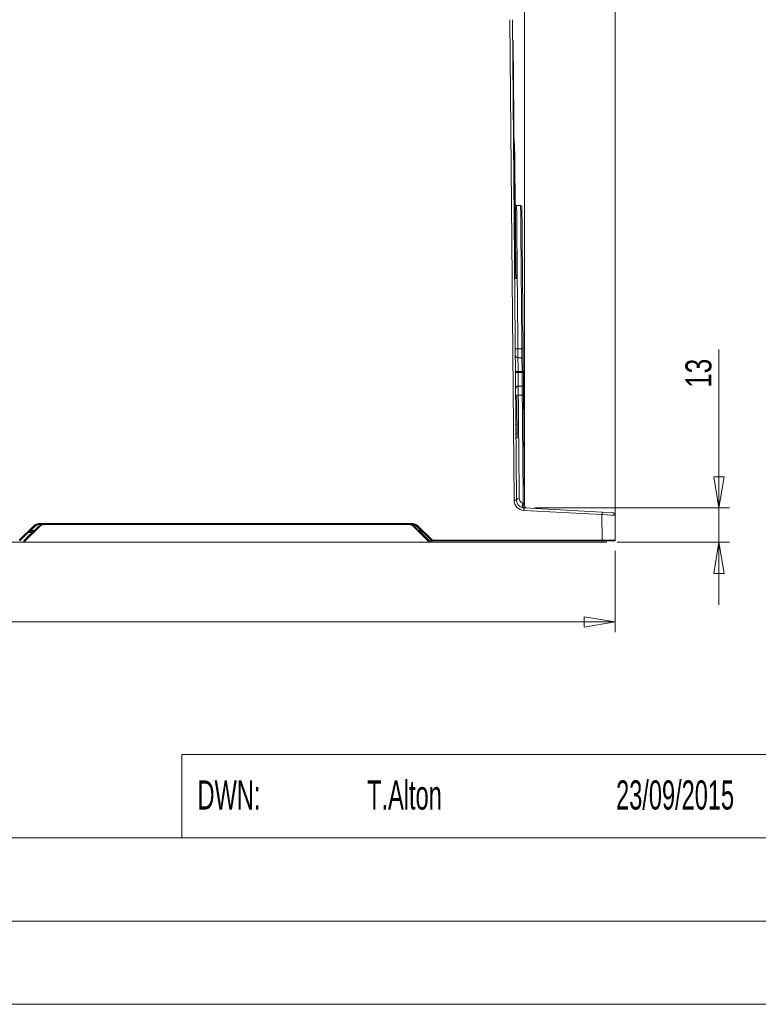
# Model space of a CAD drawing. Header units: millimetres. Extents: x 0 to 2100, y 0 to 1485.
# Tile 66 of 118: x 1147 to 1502, y 35 to 508. Entities that reach past the tile are written whole.
import ezdxf

# ---------------------------------------------------------------- set-up
doc = ezdxf.new("R2010")
doc.units = ezdxf.units.MM
doc.header["$LTSCALE"] = 5
doc.styles.add('SLDTEXTSTYLE0', font='TXT', dxfattribs={"width": 0.605})
doc.styles.add('SLDTEXTSTYLE1', font='TXT', dxfattribs={"width": 0.75})
doc.dimstyles.new('SLDDIMSTYLE0', dxfattribs={"dimtxt": 12.5, "dimasz": 15, "dimexe": 0, "dimexo": 0.0625, "dimgap": 3.125, "dimtad": 1, "dimdec": 0, "dimlfac": 0.8, "dimrnd": 1e-09, "dimzin": 12, "dimdsep": 46, "dimtxsty": 'SLDTEXTSTYLE1', "dimblk1": 'CLOSED', "dimblk2": 'CLOSED', "dimsah": 1, "dimcen": 0.09, "dimadec": 0, "dimazin": 3, "dimtfac": 1, "dimtofl": 0, "dimtmove": 0, "dimatfit": 3, "dimldrblk": 'CLOSED', "dimfxl": 0, "dimfrac": 2, "dimtolj": 1, "dimtzin": 12, "dimarcsym": 0})
doc.dimstyles.new('SLDDIMSTYLE1', dxfattribs={"dimtxt": 12.5, "dimasz": 15, "dimexe": 0, "dimexo": 0.0625, "dimgap": 3.125, "dimtad": 1, "dimdec": 0, "dimlfac": 0.8, "dimrnd": 1e-09, "dimzin": 12, "dimdsep": 46, "dimtxsty": 'SLDTEXTSTYLE1', "dimblk1": 'CLOSED', "dimblk2": 'CLOSED', "dimsah": 1, "dimcen": 0.09, "dimadec": 0, "dimazin": 3, "dimtfac": 1, "dimtmove": 0, "dimatfit": 0, "dimldrblk": 'CLOSED', "dimfxl": 0, "dimfrac": 2, "dimtolj": 1, "dimtzin": 12, "dimarcsym": 0})

# ---------------------------------------------------------------- blocks, each defined once
blk = doc.blocks.new('_CLOSED')
at = {"color": 0, "linetype": 'ByBlock', "lineweight": -2}
for p, q in [((-1, 0.166667), (0, 0)), ((-1, 0.166667), (-1, -0.166667)), ((0, 0), (-1, -0.166667)), ((0, 0), (-1, 0))]:
    blk.add_line(p, q, dxfattribs=at)
blk = doc.blocks.new('_D_8')
at = {"color": 7, "linetype": 'Continuous', "lineweight": 0}
for p, q in [((1340.4, 551.19), (1340.4, 650.58)), ((1433.19, 262.98), (1433.19, 650.58)), ((1433.19, 645.58), (1340.4, 645.58))]:
    blk.add_line(p, q, dxfattribs=at)
at = {"color": 7, "linetype": 'Continuous', "lineweight": 0, "xscale": 15, "yscale": 15, "rotation": 180.0000000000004}
blk.add_blockref('_CLOSED', (1340.4, 645.58), dxfattribs=at)
at = {"color": 7, "linetype": 'Continuous', "lineweight": 0, "xscale": 15, "yscale": 15}
blk.add_blockref('_CLOSED', (1433.19, 645.58), dxfattribs=at)
at = {"color": 7, "linetype": 'Continuous', "lineweight": 0, "insert": (1377.56, 661.69), "char_height": 12.5, "attachment_point": 1, "style": 'SLDTEXTSTYLE1'}
blk.add_mtext('74', dxfattribs=at)
blk = doc.blocks.new('_D_9')
at = {"color": 7, "linetype": 'Continuous', "lineweight": 0}
for p, q in [((868.46, 549.44), (868.46, 715.62)), ((1433.19, 262.98), (1433.19, 715.62)), ((1433.19, 710.62), (868.46, 710.62))]:
    blk.add_line(p, q, dxfattribs=at)
at = {"color": 7, "linetype": 'Continuous', "lineweight": 0, "xscale": 15, "yscale": 15, "rotation": 180.0000000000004}
blk.add_blockref('_CLOSED', (868.46, 710.62), dxfattribs=at)
at = {"color": 7, "linetype": 'Continuous', "lineweight": 0, "xscale": 15, "yscale": 15}
blk.add_blockref('_CLOSED', (1433.19, 710.62), dxfattribs=at)
at = {"color": 7, "linetype": 'Continuous', "lineweight": 0, "insert": (1136.97, 726.73), "char_height": 12.5, "attachment_point": 1, "style": 'SLDTEXTSTYLE1'}
blk.add_mtext('452', dxfattribs=at)
blk = doc.blocks.new('_D_10')
at = {"color": 7, "linetype": 'Continuous', "lineweight": 0}
for p, q in [((800.19, 450.18), (800.19, 745.62)), ((1433.19, 262.98), (1433.19, 745.62)), ((800.19, 740.62), (1433.19, 740.62))]:
    blk.add_line(p, q, dxfattribs=at)
at = {"color": 7, "linetype": 'Continuous', "lineweight": 0, "xscale": 15, "yscale": 15}
for p, rotation in [((800.19, 740.62), 179.9999999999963), ((1433.19, 740.62), 359.9999999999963)]:
    blk.add_blockref('_CLOSED', p, dxfattribs=dict(at, rotation=rotation))
at = {"color": 7, "linetype": 'Continuous', "lineweight": 0, "insert": (1102.84, 756.73), "char_height": 12.5, "attachment_point": 1, "style": 'SLDTEXTSTYLE1'}
blk.add_mtext('506', dxfattribs=at)
blk = doc.blocks.new('_D_11')
at = {"color": 7, "linetype": 'Continuous', "lineweight": 0}
for p, q in [((778.94, 335.18), (778.94, 775.62)), ((1433.19, 262.98), (1433.19, 775.62)), ((778.94, 770.62), (1433.19, 770.62))]:
    blk.add_line(p, q, dxfattribs=at)
at = {"color": 7, "linetype": 'Continuous', "lineweight": 0, "xscale": 15, "yscale": 15}
for p, rotation in [((778.94, 770.62), 180), ((1433.19, 770.62), 360)]:
    blk.add_blockref('_CLOSED', p, dxfattribs=dict(at, rotation=rotation))
at = {"color": 7, "linetype": 'Continuous', "lineweight": 0, "insert": (1092.21, 786.73), "char_height": 12.5, "attachment_point": 1, "style": 'SLDTEXTSTYLE1'}
blk.add_mtext('523', dxfattribs=at)
blk = doc.blocks.new('_D_12')
at = {"color": 7, "linetype": 'Continuous', "lineweight": 0}
for p, q in [((830.66, 253.74), (830.66, 213.78)), ((1433.19, 252.98), (1433.19, 213.78)), ((1433.19, 218.78), (830.66, 218.78))]:
    blk.add_line(p, q, dxfattribs=at)
at = {"color": 7, "linetype": 'Continuous', "lineweight": 0, "xscale": 15, "yscale": 15, "rotation": 180.0000000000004}
blk.add_blockref('_CLOSED', (830.66, 218.78), dxfattribs=at)
at = {"color": 7, "linetype": 'Continuous', "lineweight": 0, "xscale": 15, "yscale": 15}
blk.add_blockref('_CLOSED', (1433.19, 218.78), dxfattribs=at)
at = {"color": 7, "linetype": 'Continuous', "lineweight": 0, "insert": (1118.07, 234.9), "char_height": 12.5, "attachment_point": 1, "style": 'SLDTEXTSTYLE1'}
blk.add_mtext('482', dxfattribs=at)
blk = doc.blocks.new('_D_15')
at = {"color": 7, "linetype": 'Continuous', "lineweight": 0}
for p, q in [((1198.27, 561.43), (672.69, 561.43)), ((677.69, 257.05), (677.69, 561.43)), ((829.75, 257.05), (672.69, 257.05))]:
    blk.add_line(p, q, dxfattribs=at)
at = {"color": 7, "linetype": 'Continuous', "lineweight": 0, "xscale": 15, "yscale": 15}
for p, rotation in [((677.69, 561.43), 90.00000000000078), ((677.69, 257.05), 270.0000000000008)]:
    blk.add_blockref('_CLOSED', p, dxfattribs=dict(at, rotation=rotation))
at = {"color": 7, "linetype": 'Continuous', "lineweight": 0, "insert": (661.58, 395.39), "char_height": 12.5, "attachment_point": 1, "rotation": 90, "style": 'SLDTEXTSTYLE1'}
blk.add_mtext('243', dxfattribs=at)
blk = doc.blocks.new('_D_16')
at = {"color": 7, "linetype": 'Continuous', "lineweight": 0}
for p, q in [((1483.05, 273.52), (1483.05, 349.75)), ((1394.39, 273.52), (1488.05, 273.52)), ((1483.05, 257.05), (1483.05, 273.52)), ((1434.06, 257.05), (1488.05, 257.05)), ((1483.05, 257.05), (1483.05, 227.05))]:
    blk.add_line(p, q, dxfattribs=at)
at = {"color": 7, "linetype": 'Continuous', "lineweight": 0, "xscale": 15, "yscale": 15}
for p, rotation in [((1483.05, 273.52), 270.0000000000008), ((1483.05, 257.05), 90.00000000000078)]:
    blk.add_blockref('_CLOSED', p, dxfattribs=dict(at, rotation=rotation))
at = {"color": 7, "linetype": 'Continuous', "lineweight": 0, "insert": (1466.93, 331.28), "char_height": 12.5, "attachment_point": 1, "rotation": 90, "style": 'SLDTEXTSTYLE1'}
blk.add_mtext('13', dxfattribs=at)
blk = doc.blocks.new('_D_17')
at = {"color": 7, "linetype": 'Continuous', "lineweight": 0}
for p, q in [((1389.61, 279.8), (1389.61, 625.62)), ((1433.19, 262.98), (1433.19, 625.62)), ((1389.61, 620.62), (1359.61, 620.62)), ((1433.19, 620.62), (1389.61, 620.62)), ((1433.19, 620.62), (1463.19, 620.62))]:
    blk.add_line(p, q, dxfattribs=at)
at = {"color": 7, "linetype": 'Continuous', "lineweight": 0, "xscale": 15, "yscale": 15}
blk.add_blockref('_CLOSED', (1389.61, 620.62), dxfattribs=at)
at = {"color": 7, "linetype": 'Continuous', "lineweight": 0, "xscale": 15, "yscale": 15, "rotation": 180.0000000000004}
blk.add_blockref('_CLOSED', (1433.19, 620.62), dxfattribs=at)
at = {"color": 7, "linetype": 'Continuous', "lineweight": 0, "insert": (1402.16, 636.73), "char_height": 12.5, "attachment_point": 1, "style": 'SLDTEXTSTYLE1'}
blk.add_mtext('35', dxfattribs=at)
blk = doc.blocks.new('_D_18')
at = {"color": 7, "linetype": 'Continuous', "lineweight": 0}
for p, q in [((1155.06, 551.19), (1155.06, 685.62)), ((1433.19, 262.98), (1433.19, 685.62)), ((1433.19, 680.62), (1155.06, 680.62))]:
    blk.add_line(p, q, dxfattribs=at)
at = {"color": 7, "linetype": 'Continuous', "lineweight": 0, "xscale": 15, "yscale": 15, "rotation": 180.0000000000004}
blk.add_blockref('_CLOSED', (1155.06, 680.62), dxfattribs=at)
at = {"color": 7, "linetype": 'Continuous', "lineweight": 0, "xscale": 15, "yscale": 15}
blk.add_blockref('_CLOSED', (1433.19, 680.62), dxfattribs=at)
at = {"color": 7, "linetype": 'Continuous', "lineweight": 0, "insert": (1280.27, 696.73), "char_height": 12.5, "attachment_point": 1, "style": 'SLDTEXTSTYLE1'}
blk.add_mtext('223', dxfattribs=at)

msp = doc.modelspace()

# ---------------------------------------------------------------- linework, layer by layer
at = {"color": 7, "linetype": 'Continuous', "lineweight": 15}
for p, q in [((1384.585, 277.228), (1382.57, 508.175)), ((1383.82, 508.175), (1385.835, 277.228)), ((1383.906, 498.219), (1384.156, 498.221)), ((1384.162, 497.596), (1383.912, 497.594)), ((1384.156, 498.221), (1384.162, 497.596)), ((1384.162, 497.596), (1385.133, 386.35)), ((1384.839, 448.68), (1384.589, 448.711)), ((1384.839, 448.68), (1384.904, 441.18)), ((1384.904, 441.18), (1384.654, 441.165)), ((1384.904, 441.18), (1384.922, 439.117)), ((1384.922, 439.117), (1384.672, 439.115)), ((1384.922, 439.117), (1384.992, 431.18)), ((1384.992, 431.18), (1384.742, 431.178)), ((1384.992, 431.18), (1385.007, 429.43)), ((1385.132, 429.431), (1384.757, 429.428)), ((1385.007, 429.437), (1385.132, 429.431)), ((1385.132, 429.431), (1385.137, 428.806)), ((1385.137, 428.806), (1385.508, 386.354)), ((1387.742, 418.845), (1385.798, 418.879)), ((1384.883, 386.348), (1385.133, 386.35)), ((1385.138, 385.726), (1384.888, 385.723)), ((1384.894, 385.098), (1385.519, 385.104)), ((1385.524, 384.479), (1384.899, 384.473)), ((1385.53, 383.854), (1384.905, 383.848)), ((1385.133, 386.35), (1385.138, 385.726)), ((1385.508, 386.354), (1385.519, 385.104)), ((1385.519, 385.104), (1385.524, 384.479)), ((1385.524, 384.479), (1385.53, 383.854)), ((1386.427, 350.006), (1388.337, 350.001)), ((1388.379, 345.649), (1386.455, 345.683)), ((1388.951, 349.92), (1388.993, 345.03)), ((1386.523, 339.141), (1386.527, 338.641)), ((1388.431, 339.141), (1386.523, 339.141)), ((1388.435, 338.641), (1386.527, 338.641)), ((1388.435, 338.641), (1388.431, 339.141)), ((1389.045, 339.146), (1389.049, 338.646)), ((1388.486, 332.134), (1386.595, 332.101)), ((1389.1, 332.765), (1389.143, 327.874)), ((1385.9, 327.083), (1385.4, 327.079)), ((1385.9, 327.083), (1385.965, 319.583)), ((1388.529, 327.781), (1386.624, 327.777)), ((1385.965, 319.583), (1385.465, 319.579)), ((1385.982, 317.724), (1385.482, 317.72)), ((1385.965, 319.583), (1385.98, 317.943)), ((1386.018, 313.565), (1385.518, 313.561)), ((1386.054, 309.38), (1385.554, 309.376)), ((1386.056, 309.161), (1386.075, 307.084)), ((1386.075, 307.084), (1385.575, 307.079)), ((1388.979, 275.816), (1389.131, 275.718)), ((1389.567, 275.029), (1389.607, 274.68)), ((1426.836, 270.313), (1389.323, 272.279)), ((1389.389, 273.516), (1426.901, 271.55)), ((1426.944, 257.981), (1426.836, 270.313)), ((1426.901, 271.55), (1431.904, 271.288)), ((1433.088, 270.05), (1433.193, 257.981)), ((1156.643, 266.106), (1335.525, 266.106)), ((1156.643, 265.803), (1156.643, 266.106)), ((1158.964, 265.803), (1156.643, 265.803)), ((1156.643, 265.803), (1156.643, 265.506)), ((1158.964, 265.803), (1158.964, 265.556)), ((1158.964, 265.803), (1333.954, 265.803)), ((1333.954, 265.556), (1158.964, 265.556)), ((1202.657, 265.803), (1202.657, 265.803)), ((1207.097, 265.803), (1207.097, 265.803)), ((1271.407, 265.803), (1271.407, 265.803)), ((1275.847, 265.803), (1275.847, 265.803)), ((1308.947, 265.803), (1308.947, 265.803)), ((1335.525, 265.803), (1333.954, 265.803)), ((1333.954, 265.803), (1333.954, 265.556)), ((1335.525, 265.803), (1335.525, 266.106)), ((1335.525, 265.803), (1335.525, 265.506)), ((1146.84, 257.981), (1153.779, 264.92)), ((1153.991, 264.705), (1147.052, 257.766)), ((1149.037, 257.781), (1152.135, 260.88)), ((1149.286, 257.679), (1156.312, 264.705)), ((1156.489, 264.53), (1149.535, 257.576)), ((1151.547, 261.803), (1152.872, 261.803)), ((1154.203, 264.496), (1152.347, 262.639)), ((1152.872, 261.803), (1153.41, 261.803)), ((1152.893, 262.673), (1152.893, 262.053)), ((1153.66, 262.053), (1152.893, 262.053)), ((1343.383, 257.576), (1336.429, 264.53)), ((1336.606, 264.705), (1343.56, 257.751)), ((1339.822, 262.639), (1337.965, 264.496)), ((1345.116, 257.766), (1338.177, 264.705)), ((1338.389, 264.92), (1345.328, 257.981)), ((1339.275, 262.053), (1339.257, 262.053)), ((1339.275, 262.673), (1339.275, 262.053)), ((1340.828, 260.88), (1343.782, 257.926)), ((1143.426, 257.053), (1149.03, 257.053)), ((1149.03, 257.053), (1149.037, 257.781)), ((1149.28, 257.053), (1149.03, 257.053)), ((1149.28, 257.053), (1149.286, 257.679)), ((1149.53, 257.053), (1149.28, 257.053)), ((1149.535, 257.576), (1149.53, 257.053)), ((1149.53, 257.053), (1343.388, 257.053)), ((1343.388, 257.053), (1343.383, 257.576)), ((1343.638, 257.053), (1343.388, 257.053)), ((1343.633, 257.576), (1343.638, 257.053)), ((1343.933, 257.053), (1343.638, 257.053)), ((1343.928, 257.576), (1343.933, 257.053)), ((1343.933, 257.053), (1344.667, 257.053)), ((1344.713, 257.053), (1344.667, 257.053)), ((1344.713, 257.053), (1426.565, 257.053)), ((1345.328, 257.981), (1345.328, 257.678)), ((1345.328, 257.981), (1426.944, 257.981)), ((1426.944, 257.678), (1345.328, 257.678)), ((1429.065, 257.053), (1426.565, 257.053)), ((1426.944, 257.981), (1426.944, 257.678)), ((1432.893, 257.678), (1426.944, 257.678)), ((1429.059, 257.678), (1429.065, 257.053))]:
    msp.add_line(p, q, dxfattribs=at)
at = {"color": 8, "linetype": 'Continuous', "lineweight": 15}
for p, q in [((1385.137, 428.806), (1384.762, 428.803)), ((1385.508, 386.354), (1385.133, 386.35)), ((1157.5, 265.506), (1156.643, 265.506)), ((1202.407, 265.803), (1202.407, 265.803)), ((1202.907, 265.803), (1202.907, 265.803)), ((1206.847, 265.803), (1206.847, 265.803)), ((1207.347, 265.803), (1207.347, 265.803)), ((1271.157, 265.803), (1271.157, 265.803)), ((1271.657, 265.803), (1271.657, 265.803)), ((1275.597, 265.803), (1275.597, 265.803)), ((1276.097, 265.803), (1276.097, 265.803)), ((1335.525, 265.506), (1335.418, 265.506)), ((1152.893, 262.673), (1154.28, 262.673)), ((1338.638, 262.673), (1339.275, 262.673)), ((1344.667, 257.053), (1344.668, 258.214)), ((1344.713, 258.169), (1344.713, 257.053)), ((1426.565, 257.053), (1426.559, 257.678))]:
    msp.add_line(p, q, dxfattribs=at)
at = {"color": 7, "linetype": 'Continuous', "lineweight": 0}
for p, q in [((1225, 155), (1225, 115)), ((1225, 155), (1525, 155)), ((837.791, 115), (1225, 115)), ((1225, 115), (2065, 115)), ((837.791, 75), (1225, 75)), ((1225, 75), (1825, 75)), ((35, 35), (2065, 35))]:
    msp.add_line(p, q, dxfattribs=at)
at = {"color": 7, "linetype": 'Continuous', "lineweight": 15, "flags": 128}
for points in [[(1385.295, 339.13), (1385.318, 339.13), (1385.388, 339.131), (1385.501, 339.132), (1385.653, 339.133), (1385.839, 339.135), (1386.051, 339.137), (1386.282, 339.139), (1386.523, 339.141)], [(1385.299, 338.63), (1385.323, 338.63), (1385.392, 338.631), (1385.505, 338.632), (1385.658, 338.633), (1385.843, 338.635), (1386.056, 338.637), (1386.287, 338.639), (1386.527, 338.641)], [(1389.045, 339.146), (1389.033, 339.146), (1388.998, 339.146), (1388.942, 339.145), (1388.865, 339.145), (1388.773, 339.144), (1388.666, 339.143), (1388.551, 339.142), (1388.431, 339.141)], [(1389.049, 338.646), (1389.037, 338.646), (1389.003, 338.646), (1388.946, 338.645), (1388.87, 338.645), (1388.777, 338.644), (1388.671, 338.643), (1388.555, 338.642), (1388.435, 338.641)], [(1389.389, 273.516), (1389.225, 273.581), (1389.081, 273.753), (1388.972, 274.017), (1388.906, 274.349), (1388.89, 274.718), (1388.925, 275.091), (1389.008, 275.435), (1389.131, 275.718)], [(1389.389, 273.516), (1389.387, 273.492), (1389.383, 273.422), (1389.377, 273.308), (1389.369, 273.154), (1389.359, 272.967), (1389.348, 272.753), (1389.336, 272.52), (1389.323, 272.279)], [(1426.901, 271.55), (1426.9, 271.526), (1426.896, 271.456), (1426.89, 271.342), (1426.882, 271.188), (1426.872, 271.001), (1426.861, 270.787), (1426.849, 270.555), (1426.836, 270.313)]]:
    msp.add_lwpolyline(points, dxfattribs=at)
at = {"color": 7, "linetype": 'Continuous', "lineweight": 15}
for centre, radius, start, end in [((1385.838, 420.129), 1.25, 240.50001, 269.53428), ((1387.73, 418.22), 0.625, 0.43864, 87.54697), ((1386.477, 346.933), 1.25, 180.5, 269), ((1388.368, 345.025), 0.625, 0.5, 89), ((1386.617, 330.851), 1.25, 91, 180.5), ((1388.475, 332.759), 0.625, 271, 0.5), ((1385.21, 241.416), 35.818, 89.0002, 90.9998), ((1389.585, 277.272), 5, 180.5, 267), ((1386.951, 277.066), 1.127, 84.27656, 171.73271), ((1389.585, 277.261), 3.75, 180.5, 267), ((1390.695, 274.488), 2.17, 142.26943, 203.73426), ((1390.762, 274.688), 1.243, 164.109, 266.17625), ((1389.188, 275.198), 0.415, 335.96025, 0.34407), ((1390.857, 274.691), 1.25, 180.5, 267), ((1431.838, 270.039), 1.25, 0.5, 87), ((1156.643, 262.056), 4.05, 90, 135), ((1156.643, 262.053), 3.75, 90, 135), ((1156.643, 262.056), 3.45, 90, 135), ((1158.964, 262.053), 3.75, 90, 135), ((1158.964, 262.056), 3.5, 90, 135), ((1333.954, 262.053), 3.75, 45, 90), ((1333.954, 262.056), 3.5, 45, 90), ((1335.525, 262.056), 4.05, 45, 90), ((1335.525, 262.053), 3.75, 45, 90), ((1335.525, 262.056), 3.45, 45, 90), ((1152.893, 258.303), 3.75, 90, 135), ((1143.77, 254.167), 12.055, 44.64719, 46.06429), ((1159.282, 267.939), 10.046, 224.64719, 226.06429), ((1152.893, 258.298), 4.375, 90, 97.17393), ((1145.166, 256.2), 12.257, 43.94306, 45.35419), ((1145.627, 256.024), 12.055, 44.64719, 46.06429), ((1149.342, 257.471), 10.046, 44.64719, 46.06429), ((1343.576, 257.471), 10.046, 133.93571, 135.35281), ((1346.541, 256.024), 12.055, 133.93571, 135.35281), ((1347.002, 256.2), 12.257, 134.64581, 136.05694), ((1339.275, 258.298), 4.375, 82.82607, 90), ((1339.275, 258.303), 3.75, 45, 90), ((1338, 258.051), 4, 45, 66.59116), ((1348.398, 254.167), 12.055, 133.93571, 135.35281), ((1340.379, 261.222), 0.564, 293.63705, 322.64832), ((1350.53, 250.517), 10.046, 133.93571, 135.35281), ((1343.508, 250.414), 7.164, 89.0002, 90.9998), ((1343.333, 258.268), 0.564, 293.63705, 322.64832), ((1343.383, 257.574), 0.25, 0.5, 45), ((1343.781, 264.998), 7.423, 268.85928, 271.14072), ((1343.429, 257.572), 0.5, 0.5, 45), ((1353.941, 249.261), 12.257, 134.64581, 136.05694), ((1345.328, 257.978), 0.3, 225, 270), ((1432.893, 257.978), 0.3, 270, 0.5)]:
    msp.add_arc(centre, radius, start, end, dxfattribs=at)
at = {"color": 8, "linetype": 'Continuous', "lineweight": 15}
msp.add_arc((1154.964, 258.051), 4, 114.69946, 135, dxfattribs=at)
at = {"color": 7, "linetype": 'Continuous', "lineweight": 15}
for centre, major_axis, ratio, start_param, end_param in [((1426.836, 270.302), (6.252, -0.251), 0.0017411, 0.0000852, 1.5708054), ((1149.037, 257.783), (0.249, -0.104), 0.0074485, 4.7155124, 6.2831853), ((1149.535, 257.574), (0.249, -0.104), 0.0074485, 1.5739197, 3.1415927), ((1426.943, 257.978), (6.25, 0.003), 0.0004188, 0.0000035, 1.5707237)]:
    msp.add_ellipse(centre, major_axis=major_axis, ratio=ratio, start_param=start_param, end_param=end_param, dxfattribs=at)
at = {"color": 8, "linetype": 'Continuous', "lineweight": 15}
for points, knots in [([(1385.817, 418.813), (1385.817, 418.829), (1385.816, 418.884), (1385.82, 418.395), (1385.83, 417.342), (1385.844, 415.687), (1385.864, 413.51), (1385.888, 410.816), (1385.916, 407.577), (1385.949, 403.847), (1385.986, 399.684), (1386.027, 395.108), (1386.071, 390.074), (1386.119, 384.682), (1386.17, 379.004), (1386.222, 373.062), (1386.278, 366.802), (1386.346, 359.142), (1386.396, 353.446), (1386.427, 350.006)], [0, 0, 0, 0, 0.0230071, 0.0813273, 0.1409159, 0.2009427, 0.2588559, 0.3171709, 0.3767541, 0.4367754, 0.4946957, 0.5530183, 0.6126094, 0.6726387, 0.7305549, 0.788873, 0.8484593, 0.9084838, 1, 1, 1, 1]), ([(1388.337, 350.001), (1388.306, 353.495), (1388.257, 359.166), (1388.192, 366.751), (1388.138, 372.939), (1388.086, 378.956), (1388.036, 384.671), (1387.99, 390.019), (1387.947, 394.999), (1387.907, 399.637), (1387.871, 403.825), (1387.839, 407.523), (1387.811, 410.733), (1387.787, 413.47), (1387.768, 415.658), (1387.754, 417.295), (1387.745, 418.348), (1387.74, 418.852), (1387.741, 418.792), (1387.741, 418.774)], [0, 0, 0, 0, 0.0929372, 0.1508124, 0.2090895, 0.2686339, 0.3286162, 0.386496, 0.4447778, 0.5043274, 0.5643152, 0.6221873, 0.6804612, 0.7400023, 0.7999813, 0.8578592, 0.916139, 0.9756865, 1, 1, 1, 1])]:
    msp.add_open_spline(points, degree=3, knots=knots, dxfattribs=at)
at = {"color": 7, "linetype": 'Continuous', "lineweight": 15}
for points, knots in [([(1388.355, 418.158), (1388.355, 418.177), (1388.354, 418.24), (1388.359, 417.765), (1388.368, 416.732), (1388.382, 415.104), (1388.401, 412.959), (1388.424, 410.297), (1388.452, 407.098), (1388.484, 403.408), (1388.52, 399.293), (1388.559, 394.76), (1388.603, 389.781), (1388.649, 384.436), (1388.698, 378.819), (1388.75, 372.925), (1388.804, 366.728), (1388.871, 359.083), (1388.92, 353.387), (1388.951, 349.92)], [0, 0, 0, 0, 0.02438868, 0.08234988, 0.14199516, 0.2016404, 0.25959585, 0.31755122, 0.37719006, 0.43682888, 0.49479206, 0.55275523, 0.61240261, 0.67204992, 0.73000846, 0.78796695, 0.84760901, 0.90725108, 1, 1, 1, 1]), ([(1386.427, 350.006), (1386.43, 349.454), (1386.437, 348.352), (1386.446, 346.983), (1386.453, 346.033), (1386.455, 345.704), (1386.455, 345.687), (1386.455, 345.683)], [0, 0, 0, 0, 0.2356249, 0.4712495, 0.7068701, 0.9424858, 1, 1, 1, 1]), ([(1386.455, 345.683), (1386.455, 345.683), (1386.455, 345.683), (1386.456, 345.549), (1386.464, 344.805), (1386.48, 343.32), (1386.499, 341.447), (1386.514, 339.978), (1386.522, 339.239), (1386.523, 339.141), (1386.523, 339.141)], [0, 0, 0, 0, 0.0000073, 0.139483, 0.3541371, 0.5683536, 0.7834585, 0.971159, 0.9999927, 1, 1, 1, 1]), ([(1388.379, 345.649), (1388.379, 345.681), (1388.378, 345.753), (1388.372, 346.422), (1388.36, 347.6), (1388.348, 348.884), (1388.339, 349.721), (1388.337, 350.001)], [0, 0, 0, 0, 0.1748536, 0.4103238, 0.6457948, 0.881276, 1, 1, 1, 1]), ([(1388.431, 339.141), (1388.431, 339.141), (1388.425, 339.869), (1388.413, 341.336), (1388.398, 343.28), (1388.386, 344.763), (1388.381, 345.488), (1388.379, 345.644), (1388.379, 345.649), (1388.379, 345.649)], [0, 0, 0, 0, 0.0000074, 0.2144489, 0.4290512, 0.6431518, 0.8579873, 0.9816236, 1, 1, 1, 1]), ([(1388.993, 345.03), (1388.994, 345.001), (1388.994, 344.927), (1389, 344.221), (1389.012, 342.89), (1389.027, 341.129), (1389.039, 339.807), (1389.045, 339.146)], [0, 0, 0, 0, 0.1419436, 0.3567531, 0.5708867, 0.7854603, 1, 1, 1, 1]), ([(1386.527, 338.641), (1386.527, 338.641), (1386.532, 338.166), (1386.545, 336.955), (1386.564, 335.124), (1386.581, 333.448), (1386.592, 332.405), (1386.595, 332.113), (1386.595, 332.103), (1386.595, 332.101)], [0, 0, 0, 0, 0.0000073, 0.1393796, 0.3540785, 0.5683288, 0.7834634, 0.9714541, 1, 1, 1, 1]), ([(1388.486, 332.134), (1388.486, 332.134), (1388.486, 332.134), (1388.484, 332.383), (1388.476, 333.46), (1388.463, 335.121), (1388.449, 336.89), (1388.439, 338.098), (1388.435, 338.579), (1388.435, 338.641), (1388.435, 338.641)], [0, 0, 0, 0, 0.0000074, 0.2144827, 0.4291194, 0.6432562, 0.8581353, 0.9817955, 0.9999926, 1, 1, 1, 1]), ([(1389.049, 338.646), (1389.053, 338.211), (1389.062, 337.116), (1389.077, 335.462), (1389.09, 333.972), (1389.099, 332.96), (1389.1, 332.83), (1389.1, 332.765)], [0, 0, 0, 0, 0.1417966, 0.3566496, 0.5708188, 0.7854263, 1, 1, 1, 1]), ([(1386.595, 332.101), (1386.596, 332.046), (1386.596, 331.935), (1386.602, 331.069), (1386.61, 329.794), (1386.618, 328.601), (1386.623, 327.912), (1386.624, 327.777)], [0, 0, 0, 0, 0.2356485, 0.4712971, 0.7069488, 0.9426053, 1, 1, 1, 1]), ([(1388.529, 327.781), (1388.525, 328.194), (1388.515, 329.162), (1388.502, 330.503), (1388.492, 331.579), (1388.487, 332.076), (1388.486, 332.12), (1388.486, 332.134)], [0, 0, 0, 0, 0.1747682, 0.4103151, 0.645861, 0.8813959, 1, 1, 1, 1]), ([(1385.396, 327.592), (1385.414, 327.615), (1385.45, 327.66), (1385.733, 327.72), (1386.138, 327.764), (1386.462, 327.772), (1386.624, 327.777)], [0, 0, 0, 0, 0.25, 0.5, 0.75, 1, 1, 1, 1]), ([(1386.624, 327.777), (1386.653, 324.454), (1386.712, 317.754), (1386.788, 309.222), (1386.851, 302.091), (1386.903, 296.266), (1386.953, 290.673), (1386.991, 286.309), (1387.029, 282.096), (1387.049, 279.776), (1387.063, 278.188)], [0, 0, 0, 0, 0.1750689, 0.3530173, 0.4677035, 0.5831858, 0.7011797, 0.8200412, 0.8768264, 1, 1, 1, 1]), ([(1388.979, 275.816), (1388.968, 277.065), (1388.946, 279.562), (1388.91, 283.759), (1388.871, 288.276), (1388.828, 293.278), (1388.781, 298.726), (1388.729, 304.669), (1388.675, 310.915), (1388.634, 315.668), (1388.597, 319.963), (1388.567, 323.397), (1388.541, 326.447), (1388.529, 327.781)], [0, 0, 0, 0, 0.0964398, 0.1928797, 0.2915311, 0.3901824, 0.4981639, 0.6061455, 0.7172638, 0.8283822, 0.8495292, 0.9341594, 1, 1, 1, 1]), ([(1389.143, 327.874), (1389.173, 324.432), (1389.222, 318.824), (1389.288, 311.322), (1389.341, 305.173), (1389.393, 299.209), (1389.442, 293.604), (1389.487, 288.434), (1389.529, 283.67), (1389.568, 279.197), (1389.591, 276.533), (1389.603, 275.2)], [0, 0, 0, 0, 0.1665118, 0.2713431, 0.3761745, 0.4840514, 0.5919284, 0.6926028, 0.7932774, 0.8966387, 1, 1, 1, 1]), ([(1386.018, 313.565), (1386.013, 314.181), (1386.002, 315.411), (1385.99, 316.783), (1385.983, 317.584), (1385.982, 317.678), (1385.982, 317.724)], [0, 0, 0, 0, 0.2798106, 0.5590294, 0.7795595, 1, 1, 1, 1]), ([(1386.054, 309.38), (1386.054, 309.442), (1386.053, 309.565), (1386.043, 310.696), (1386.031, 312.11), (1386.022, 313.08), (1386.018, 313.565)], [0, 0, 0, 0, 0.2798292, 0.5591291, 0.7793659, 1, 1, 1, 1]), ([(1387.063, 278.188), (1387.127, 277.767), (1387.229, 277.088), (1387.864, 276.354), (1388.444, 275.974), (1388.837, 275.858), (1388.979, 275.816)], [0, 0, 0, 0, 0.4369577, 0.7053247, 0.8933441, 1, 1, 1, 1]), ([(1389.131, 275.718), (1389.194, 275.669), (1389.366, 275.537), (1389.486, 275.301), (1389.539, 275.121), (1389.567, 275.029)], [0, 0, 0, 0, 0.2196784, 0.5980813, 1, 1, 1, 1]), ([(1389.603, 275.2), (1389.603, 275.189), (1389.604, 275.092), (1389.605, 274.922), (1389.607, 274.737), (1389.607, 274.68)], [0, 0, 0, 0, 0.080096, 0.7165488, 1, 1, 1, 1]), ([(1152.347, 262.639), (1152.109, 262.473), (1151.6, 262.116), (1150.897, 261.572), (1150.449, 261.163), (1150.244, 260.958), (1150.241, 260.955)], [0, 0, 0, 0, 0.3124769, 0.6713228, 0.9950631, 1, 1, 1, 1]), ([(1341.927, 260.955), (1341.924, 260.958), (1341.719, 261.163), (1341.271, 261.572), (1340.568, 262.116), (1340.059, 262.473), (1339.822, 262.639)], [0, 0, 0, 0, 0.0049369, 0.3286772, 0.6875231, 1, 1, 1, 1])]:
    msp.add_open_spline(points, degree=3, knots=knots, dxfattribs=at)
for points in [[(1385.198, 350.168), (1385.217, 350.146), (1385.254, 350.101), (1385.537, 350.047), (1385.942, 350.01), (1386.265, 350.007), (1386.427, 350.006)], [(1388.951, 349.92), (1388.941, 349.931), (1388.923, 349.953), (1388.781, 349.98), (1388.579, 349.999), (1388.417, 350), (1388.337, 350.001)], [(1389.143, 327.874), (1389.134, 327.862), (1389.116, 327.839), (1388.974, 327.81), (1388.772, 327.788), (1388.61, 327.783), (1388.529, 327.781)]]:
    msp.add_open_spline(points, degree=3, dxfattribs=at)

# ---------------------------------------------------------------- texts
at = {"color": 7, "linetype": 'Continuous', "lineweight": 0, "attachment_point": 1, "style": 'SLDTEXTSTYLE0'}
for s, insert, char_height in [('DWN:', (1232.51, 142.605), 14), ('T.Alton', (1313.98, 142.605), 14), ('23/09/2015', (1433.611, 142.605), 14), ('Finger Guards added', (1003.071, 102.757), 14.55208)]:
    msp.add_mtext(s, dxfattribs=dict(at, insert=insert, char_height=char_height))

# ---------------------------------------------------------------- dimensions: what is measured, and where the dimension line sits
at = {"color": 7, "linetype": 'Continuous', "lineweight": 0}
for base, p1, p2, dimstyle, picture, middle in [((1433.193, 770.615), (778.94, 330.178), (1433.193, 257.981), 'SLDDIMSTYLE0', '_D_11', (1106.066, 770.615)), ((1433.193, 740.615), (800.19, 445.178), (1433.193, 257.981), 'SLDDIMSTYLE0', '_D_10', (1116.691, 740.615)), ((868.464, 710.615), (1433.193, 257.981), (868.464, 544.436), 'SLDDIMSTYLE0', '_D_9', (1150.829, 710.615)), ((1155.061, 680.615), (1433.193, 257.981), (1155.061, 546.191), 'SLDDIMSTYLE0', '_D_18', (1294.127, 680.615)), ((1340.399, 645.576), (1433.193, 257.981), (1340.399, 546.191), 'SLDDIMSTYLE0', '_D_8', (1386.796, 645.576)), ((1389.606, 620.615), (1433.193, 257.981), (1389.606, 274.805), 'SLDDIMSTYLE1', '_D_17', (1411.4, 620.615)), ((830.659, 218.784), (1433.193, 257.981), (830.659, 258.735), 'SLDDIMSTYLE0', '_D_12', (1131.926, 218.784))]:
    dim = msp.add_linear_dim(base=base, p1=p1, p2=p2, dimstyle=dimstyle, dxfattribs=at)
    dim.commit()
    dim.dimension.update_dxf_attribs({"geometry": picture, "text_midpoint": middle, "dimtype": 160})
for base, p1, p2, dimstyle, picture, middle in [((677.6896, 561.4283), (834.7521, 257.0534), (1203.2667, 561.4283), 'SLDDIMSTYLE0', '_D_15', (677.6896, 409.2409)), ((1483.046, 273.516), (1429.065, 257.053), (1389.389, 273.516), 'SLDDIMSTYLE1', '_D_16', (1483.046, 340.517))]:
    dim = msp.add_linear_dim(base=base, p1=p1, p2=p2, angle=90, dimstyle=dimstyle, dxfattribs=at)
    dim.commit()
    dim.dimension.update_dxf_attribs({"geometry": picture, "text_midpoint": middle, "dimtype": 160})

doc.saveas('drawing.dxf')
